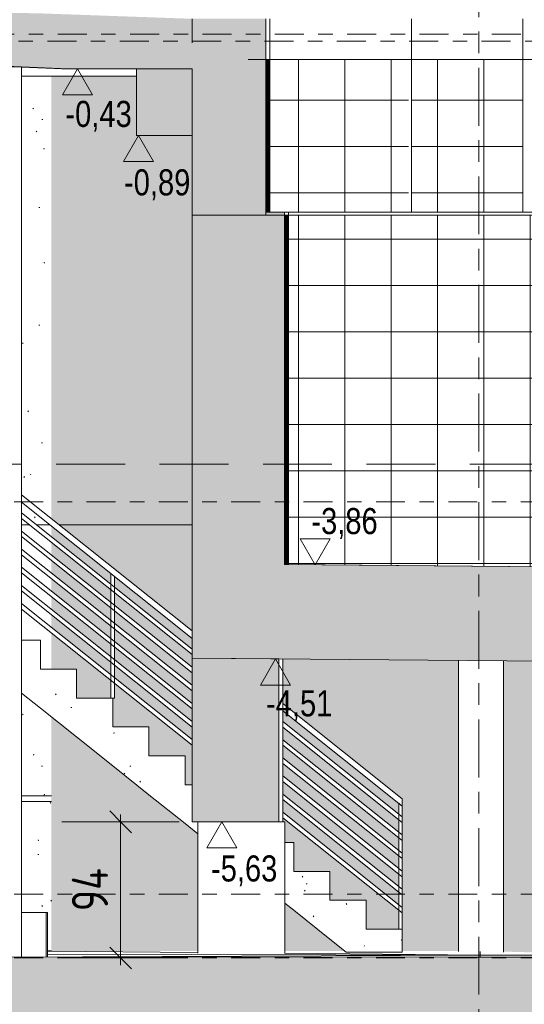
# Model space of a CAD drawing. Header units: metres. Extents: x -32 to 170, y -15 to 869.
# Tile 11 of 66: x -15.19 to -11.71, y -9.68 to -2.89. Entities that reach past the tile are written whole.
import ezdxf

# ---------------------------------------------------------------- set-up
doc = ezdxf.new("R2010")
doc.units = ezdxf.units.M
for name, pattern in [('_Ebene_', [0.4, 0.2, -0.1, 0, -0.1]), ('_Rasterlinie_', [0.75, 0.4, -0.1, 0.15, -0.1]), ('Abgebrochen', [0.714375, 0.47625, -0.238125])]:
    doc.linetypes.add(name, pattern=pattern)
for name, color, linetype, lineweight in [('A_Bem', 7, 'Continuous', 5), ('A_Bem-100', 7, 'Continuous', 5), ('A_Detailelemente', 7, 'Continuous', 9), ('A_Ebenen', 130, 'Continuous', 5), ('A_Fundamente', 7, 'Continuous', 5), ('A_Geländer', 7, 'Continuous', 5), ('A_Geländer_Pfosten', 7, 'Continuous', 5), ('A_Geschossdecken', 7, 'Continuous', 5), ('A_Geschossdecken_Schraffur', 7, 'Continuous', 5), ('A_Hoehenkoten', 124, 'Continuous', 5), ('A_Linien_Raumtrennung', 7, 'Continuous', 5), ('A_Raster', 128, 'Continuous', 5), ('A_Skelettbau_Tragwerk Stahlbeton', 142, 'Continuous', 5), ('A_Tragwerksstützen', 7, 'Continuous', 5), ('A_Treppe', 38, 'Continuous', 5), ('A_Wand', 244, 'Continuous', 5), ('A_Wand_Schraff', 1, 'Continuous', 5), ('A_Wände_Oberflächenschraffur', 244, 'Continuous', 5)]:
    doc.layers.add(name, color=color, linetype=linetype, lineweight=lineweight)
doc.styles.add('Arial', font='arial.ttf', dxfattribs={"width": 0.8, "height": 0.18})
doc.styles.add('ISOCPEUR_1', font='isocpeur.ttf', dxfattribs={"width": 0.8, "height": 0.25})
doc.dimstyles.new('BLB-Standard_2_5_Aussen_1', dxfattribs={"dimscale": 0.3048, "dimtxt": 0.248995, "dimasz": 0.492126, "dimexe": 1.32874, "dimexo": 0.0625, "dimgap": 0.032808, "dimtad": 1, "dimdec": 1, "dimlfac": 100, "dimrnd": 0.1, "dimdsep": 46, "dimtxsty": 'ISOCPEUR_1', "dimblk1": 'OBLIQUE', "dimblk2": 'OBLIQUE', "dimsah": 1, "dimcen": 0.09, "dimdle": 0.164042, "dimazin": 0, "dimtfac": 1, "dimtdec": 4, "dimtix": 1, "dimtmove": 0, "dimatfit": 3, "dimfxl": 1.32874, "dimfxlon": 1, "dimtvp": 1, "dimtolj": 1, "dimtzin": 0, "dimarcsym": 2})
pattern_1 = [(0, (-9.746, 18.958), (0.813, 0.203), [0.007, -0.603, 0.007, -0.603, -3.251]), (0, (-9.746, 18.958), (0.813, 0.203), [-1.219, 0.007, -1.212, 0.007, -0.603, -1.422]), (0, (-9.746, 18.958), (0.813, 0.203), [-3.048, 0.007, -0.4, 0.007, -1.009]), (120, (-9.441, 19.06), (-0.5823032, 0.6025787), [0.007, -0.603, 0.007, -0.603, -3.251]), (120, (-9.441, 19.06), (-0.5823032, 0.6025787), [-1.219, 0.007, -1.212, 0.007, -0.603, -1.422]), (120, (-9.441, 19.06), (-0.5823032, 0.6025787), [-3.048, 0.007, -0.4, 0.007, -1.009]), (240, (-9.34, 19.466), (-0.2306968, -0.8055787), [0.007, -0.603, 0.007, -0.603, -3.251]), (240, (-9.34, 19.466), (-0.2306968, -0.8055787), [-1.219, 0.007, -1.212, 0.007, -0.603, -1.422]), (240, (-9.34, 19.466), (-0.2306968, -0.8055787), [-3.048, 0.007, -0.4, 0.007, -1.009])]
pattern_2 = [(0, (-13.361, 18.958), (0, 0.32), []), (90, (-13.361, 18.958), (-0.001, 6e-20), [])]
pattern_3 = [(0, (-9.746, 18.958), (0, 0.32), []), (90, (-9.746, 18.958), (-0.32, 2e-17), [])]
pattern_4 = [(0, (-13.491, 18.958), (0, 0.32), []), (90, (-13.491, 18.958), (-0.001, 6e-20), [])]

# ---------------------------------------------------------------- blocks, each defined once
blk = doc.blocks.new('Geländer - 25mm 2-V11-A')
at = {"layer": 'A_Geländer_Pfosten', "color": 250, "lineweight": 9}
for p, q in [((-14.5608, -6.7116), (-14.5608, -6.7854)), ((-14.5605, -6.7118), (-14.5605, -6.7118)), ((-14.5358, -6.8054), (-14.5358, -6.7315)), ((-14.5608, -6.8238), (-14.5608, -6.9104)), ((-14.5358, -6.9304), (-14.5358, -6.8437)), ((-14.5608, -6.9488), (-14.5608, -7.0354)), ((-14.5358, -7.0554), (-14.5358, -6.9687)), ((-14.5608, -7.0738), (-14.5608, -7.1604)), ((-14.5358, -7.1804), (-14.5358, -7.0937)), ((-14.5608, -7.1988), (-14.5608, -7.2854)), ((-14.5358, -7.3054), (-14.5358, -7.2187)), ((-14.5608, -7.3238), (-14.5608, -7.4104)), ((-14.5358, -7.4304), (-14.5358, -7.3437)), ((-14.5608, -7.4488), (-14.5608, -7.5704)), ((-14.5358, -7.5704), (-14.5358, -7.4687))]:
    blk.add_line(p, q, dxfattribs=at)
blk = doc.blocks.new('Geländer - 25mm 2-8069816-A')
at = {"layer": 'A_Geländer_Pfosten', "color": 250, "lineweight": 9}
for p, q in [((-12.5733, -8.2969), (-12.5733, -8.3708)), ((-12.573, -8.2972), (-12.573, -8.2972)), ((-12.5483, -8.3907), (-12.5483, -8.3169)), ((-12.5733, -8.4091), (-12.5733, -8.4958)), ((-12.5483, -8.5157), (-12.5483, -8.4291)), ((-12.5733, -8.5341), (-12.5733, -8.6208)), ((-12.5483, -8.6407), (-12.5483, -8.5541)), ((-12.5733, -8.6591), (-12.5733, -8.7458)), ((-12.5483, -8.7657), (-12.5483, -8.6791)), ((-12.5733, -8.7841), (-12.5733, -8.8708)), ((-12.5483, -8.8907), (-12.5483, -8.8041)), ((-12.5733, -8.9091), (-12.5733, -8.9958)), ((-12.5483, -9.0157), (-12.5483, -8.9291)), ((-12.5733, -9.0341), (-12.5733, -9.1657)), ((-12.5483, -9.1657), (-12.5483, -9.0541))]:
    blk.add_line(p, q, dxfattribs=at)
blk = doc.blocks.new('Geländer - Geländer-8098136-A')
for name in ['Geländer - 25mm 2-V11-A', 'Geländer - 25mm 2-8069816-A']:
    blk.add_blockref(name, (0, 0))
blk = doc.blocks.new('Geländer - 25mm 2-V12-A')
at = {"layer": 'A_Geländer_Pfosten', "color": 250, "lineweight": 9}
for p, q in [((-12.5733, -9.1657), (-12.5733, -8.2969)), ((-12.5483, -8.3168), (-12.5483, -9.1657))]:
    blk.add_line(p, q, dxfattribs=at)
at = {"layer": 'A_Geländer_Pfosten', "color": 250, "lineweight": 9, "flags": 128}
for points in [[(-12.573, -8.2972), (-12.5705, -8.2991), (-12.5662, -8.3026), (-12.5608, -8.3069)], [(-12.5608, -8.3069), (-12.5553, -8.3112), (-12.551, -8.3147), (-12.5486, -8.3166), (-12.5483, -8.3168)]]:
    blk.add_lwpolyline(points, dxfattribs=at)
blk = doc.blocks.new('Geländer - 25mm 2-V13-A')
at = {"layer": 'A_Geländer_Pfosten', "color": 250, "lineweight": 9}
for p, q in [((-14.5608, -7.5704), (-14.5608, -6.7116)), ((-14.5358, -6.7315), (-14.5358, -7.5704)), ((-14.5358, -7.5704), (-14.5483, -7.5704))]:
    blk.add_line(p, q, dxfattribs=at)
at = {"layer": 'A_Geländer_Pfosten', "color": 250, "lineweight": 9, "flags": 128}
for points in [[(-14.5605, -6.7118), (-14.558, -6.7138), (-14.5537, -6.7172), (-14.5483, -6.7216)], [(-14.5483, -6.7216), (-14.5428, -6.7259), (-14.5385, -6.7294), (-14.5361, -6.7313), (-14.5358, -6.7315)]]:
    blk.add_lwpolyline(points, dxfattribs=at)
blk = doc.blocks.new('Geländer - Geländer-8098140-A')
at = {"layer": 'A_Geländer', "color": 250, "lineweight": 9}
for p, q in [((-14.001, -7.1069), (-15.1788, -6.1674)), ((-15.1788, -6.2186), (-14.001, -7.1581)), ((-14.001, -7.2319), (-15.1788, -6.2924)), ((-15.1788, -6.3308), (-14.001, -7.2703)), ((-14.001, -7.3569), (-15.1788, -6.4174)), ((-15.1788, -6.4558), (-14.001, -7.3953)), ((-14.001, -7.4819), (-15.1788, -6.5424)), ((-15.1788, -6.5808), (-14.001, -7.5203)), ((-14.001, -7.6069), (-15.1788, -6.6674)), ((-15.1788, -6.7058), (-14.001, -7.6453)), ((-14.001, -7.7319), (-15.1788, -6.7924)), ((-15.1788, -6.8308), (-14.001, -7.7703)), ((-14.001, -7.8569), (-15.1788, -6.9174)), ((-15.1788, -6.9558), (-14.001, -7.8953)), ((-12.5483, -8.2657), (-13.3725, -7.6082)), ((-13.3725, -7.6594), (-12.5483, -8.3169)), ((-12.5483, -8.3907), (-13.3725, -7.7332)), ((-13.3725, -7.7716), (-12.5483, -8.4291)), ((-12.5483, -8.5157), (-13.3725, -7.8582)), ((-13.3725, -7.8966), (-12.5483, -8.5541)), ((-12.5483, -8.6407), (-13.3725, -7.9832)), ((-13.3725, -8.0216), (-12.5483, -8.6791)), ((-12.5483, -8.7657), (-13.3725, -8.1082)), ((-13.3725, -8.1466), (-12.5483, -8.8041)), ((-12.5483, -8.8907), (-13.3725, -8.2332)), ((-13.3725, -8.2716), (-12.5483, -8.9291)), ((-12.5483, -9.0157), (-13.3727, -8.3581)), ((-13.3726, -8.3965), (-12.5483, -9.0541))]:
    blk.add_line(p, q, dxfattribs=at)
at = {"layer": 'A_Geländer', "color": 250, "lineweight": 9, "flags": 128}
for points in [[(-12.5483, -8.2657), (-12.5483, -8.2666), (-12.5483, -8.2691), (-12.5483, -8.2732), (-12.5483, -8.2785), (-12.5483, -8.2846), (-12.5483, -8.2913)], [(-12.5483, -8.2913), (-12.5483, -8.2979), (-12.5483, -8.3041), (-12.5483, -8.3094), (-12.5483, -8.3134), (-12.5483, -8.316), (-12.5483, -8.3169)], [(-12.5483, -8.3907), (-12.5483, -8.3913), (-12.5483, -8.3933), (-12.5483, -8.3963), (-12.5483, -8.4003), (-12.5483, -8.4049), (-12.5483, -8.4099)], [(-12.5483, -8.4099), (-12.5483, -8.4148), (-12.5483, -8.4195), (-12.5483, -8.4234), (-12.5483, -8.4265), (-12.5483, -8.4284), (-12.5483, -8.4291)], [(-12.5483, -8.5157), (-12.5483, -8.5163), (-12.5483, -8.5183), (-12.5483, -8.5213), (-12.5483, -8.5253), (-12.5483, -8.5299), (-12.5483, -8.5349)], [(-12.5483, -8.5349), (-12.5483, -8.5398), (-12.5483, -8.5445), (-12.5483, -8.5484), (-12.5483, -8.5515), (-12.5483, -8.5534), (-12.5483, -8.5541)], [(-12.5483, -8.6407), (-12.5483, -8.6413), (-12.5483, -8.6433), (-12.5483, -8.6463), (-12.5483, -8.6503), (-12.5483, -8.6549), (-12.5483, -8.6599)], [(-12.5483, -8.6599), (-12.5483, -8.6648), (-12.5483, -8.6695), (-12.5483, -8.6734), (-12.5483, -8.6765), (-12.5483, -8.6784), (-12.5483, -8.6791)], [(-12.5483, -8.7657), (-12.5483, -8.7663), (-12.5483, -8.7683), (-12.5483, -8.7713), (-12.5483, -8.7753), (-12.5483, -8.7799), (-12.5483, -8.7849)], [(-12.5483, -8.7849), (-12.5483, -8.7898), (-12.5483, -8.7945), (-12.5483, -8.7984), (-12.5483, -8.8015), (-12.5483, -8.8034), (-12.5483, -8.8041)], [(-12.5483, -8.8907), (-12.5483, -8.8913), (-12.5483, -8.8933), (-12.5483, -8.8963), (-12.5483, -8.9003), (-12.5483, -8.9049), (-12.5483, -8.9099)], [(-12.5483, -8.9099), (-12.5483, -8.9148), (-12.5483, -8.9195), (-12.5483, -8.9234), (-12.5483, -8.9265), (-12.5483, -8.9284), (-12.5483, -8.9291)], [(-12.5483, -9.0157), (-12.5483, -9.0163), (-12.5483, -9.0183), (-12.5483, -9.0213), (-12.5483, -9.0253), (-12.5483, -9.0299), (-12.5483, -9.0349)], [(-12.5483, -9.0349), (-12.5483, -9.0398), (-12.5483, -9.0445), (-12.5483, -9.0484), (-12.5483, -9.0515), (-12.5483, -9.0534), (-12.5483, -9.0541)]]:
    blk.add_lwpolyline(points, dxfattribs=at)
for name in ['Geländer - 25mm 2-V13-A', 'Geländer - 25mm 2-V12-A']:
    blk.add_blockref(name, (0, 0))
blk = doc.blocks.new('Fundamente 11 - Fundamente 1-8204827-A')
at = {"layer": 'A_Fundamente', "color": 250, "lineweight": 9}
for p, q in [((-17.0056, -9.0501), (-15.7788, -9.0501)), ((-17.0056, -9.3479), (-17.0056, -9.0501)), ((-15.1788, -9.0501), (-15.0095, -9.0501)), ((-15.0095, -9.0501), (-14.9998, -9.0501)), ((-15.0095, -9.357), (-15.0095, -9.0501)), ((-14.9998, -9.0501), (-14.9998, -9.3567))]:
    blk.add_line(p, q, dxfattribs=at)
blk = doc.blocks.new('Höhenkoten - leer-6237472-A')
at = {"layer": 'A_Hoehenkoten'}
for p, q in [((-22.0251, -3.4351), (-21.8172, -3.4351)), ((-21.9212, -3.6151), (-22.0251, -3.4351)), ((-21.9212, -3.6151), (-21.8172, -3.4351))]:
    blk.add_line(p, q, dxfattribs=at)
blk = doc.blocks.new('DIMBLOCK26-A')
at = {"layer": 'A_Bem-100', "lineweight": 9}
for p, q in [((-14.4945, -8.4251), (-14.5695, -8.3501)), ((-14.4945, -8.4251), (-14.4195, -8.5001)), ((-14.4945, -9.3651), (-14.5695, -9.2901)), ((-14.4945, -9.3651), (-14.4195, -9.4401))]:
    blk.add_line(p, q, dxfattribs=at)
at = {"layer": 'A_Bem-100'}
for p, q in [((-14.0895, -8.4251), (-14.8995, -8.4251)), ((-14.4945, -9.4151), (-14.4945, -8.3751)), ((-14.4945, -8.4251), (-14.0895, -8.4251)), ((-14.8995, -9.3651), (-14.0895, -9.3651)), ((-14.4945, -9.3651), (-14.8995, -9.3651))]:
    blk.add_line(p, q, dxfattribs=at)
at = {"layer": 'A_Bem-100', "color": 0, "insert": (-14.8311, -9.042), "char_height": 0.25, "width": 0.352554, "attachment_point": 1, "rotation": 90, "line_spacing_factor": 1.149209, "style": 'ISOCPEUR_1'}
blk.add_mtext('94', dxfattribs=at)
blk = doc.blocks.new('_Oblique')
at = {"color": 0, "linetype": 'ByBlock', "lineweight": -2}
blk.add_line((-0.5, -0.5), (0.5, 0.5), dxfattribs=at)

msp = doc.modelspace()

# ---------------------------------------------------------------- hatches: boundary and pattern name
at = {"layer": 'A_Detailelemente'}
msp.add_hatch(color=254, dxfattribs=at).paths.add_polyline_path([(-31.9882, -13.6518), (27.095, -13.6518), (27.095, -9.365), (18.3529, -9.365), (18.3529, -9.5651), (18.7029, -9.5651), (18.7029, -10.0651), (17.6784, -10.0651), (17.6784, -9.5651), (16.2438, -9.5651), (16.2438, -10.0651), (15.2438, -10.0651), (15.2438, -9.5651), (-19.2847, -9.5651), (-19.2847, -10.0651), (-20.287, -10.0651), (-20.287, -9.5651), (-19.937, -9.5651), (-19.937, -9.1251), (-21.7476, -9.1251), (-21.7476, -9.6251), (-22.7547, -9.6251), (-22.7547, -9.3651), (-31.9882, -9.3651), (-31.9882, -9.3995)], flags=0)
at = {"layer": 'A_Geschossdecken_Schraffur', "lineweight": 9}
h = msp.add_hatch(color=253, dxfattribs=at)
h.paths.add_polyline_path([(-14.001, -3.1601), (-14.001, -2.8801), (-15.0732, -2.842), (-16.0904, -2.8277), (-16.7893, -2.8049), (-19.0637, -2.715), (-19.5409, -2.6951), (-19.5409, -2.9751), (-18.5215, -3.0173), (-16.7558, -3.086), (-16.0904, -3.1077), (-15.0732, -3.122), (-14.2171, -3.1524)], flags=0)
h.paths.add_polyline_path([(12.048, -3.1601), (12.3428, -3.1477), (12.6654, -3.1431), (12.7064, -3.1406), (14.233, -3.0802), (14.3164, -3.0778), (15.5938, -3.0349), (15.5938, -2.7549), (14.0459, -2.8069), (12.6654, -2.8631), (12.3242, -2.8685), (12.048, -2.8801), (12.048, -3.0173)], flags=0)
for points in [[(-14.3851, -3.2251), (-13.6127, -3.2251), (-13.6127, -3.0451), (-14.001, -3.0451), (-14.001, -3.1601), (-15.0732, -3.122), (-16.0904, -3.1077), (-16.8712, -3.0817), (-19.0637, -2.995), (-19.5409, -2.9751), (-19.5409, -2.8825), (-19.7866, -2.8751), (-19.7866, -3.0551), (-16.7558, -3.1465), (-14.857, -3.2251), (-14.4479, -3.2251)], [(-13.361, -4.2351), (-13.361, -4.2151), (-13.491, -4.2151), (-13.491, -4.2351)], [(-6.5236, -7.3586), (-5.8022, -7.3018), (-5.8022, -6.6498), (-6.5236, -6.7066), (-14.001, -6.6433), (-14.001, -7.2953), (-7.805, -7.3477)], [(-19.2847, -9.5651), (18.3529, -9.5651), (18.3529, -9.3075), (18.3013, -9.3142), (18.2936, -9.3085), (17.8632, -9.3095), (15.6074, -9.3421), (15.5943, -9.3484), (10.28, -9.3573), (9.5547, -9.3554), (4.5891, -9.365), (-4.2929, -9.3653), (-8.1139, -9.3747), (-12.1267, -9.3602), (-16.5109, -9.3554), (-16.7558, -9.3515), (-19.937, -9.3051), (-19.937, -9.5651)]]:
    msp.add_hatch(color=253, dxfattribs=at).paths.add_polyline_path(points, flags=0)
h = msp.add_hatch(color=253, dxfattribs=at)
h.paths.add_polyline_path([(-13.491, -3.1601), (-13.491, -2.8801), (-14.001, -2.8801), (-14.001, -3.0451), (-13.6127, -3.0451), (-13.6127, -3.1601), (-13.5247, -3.1601)], flags=0)
h.paths.add_polyline_path([(11.538, -3.1601), (12.048, -3.1601), (12.048, -2.8801), (11.538, -2.8801), (11.538, -3.0173)], flags=0)
at = {"layer": 'A_Skelettbau_Tragwerk Stahlbeton'}
for points in [[(-14.3851, -3.6851), (-14.001, -3.6851), (-14.001, -3.2251), (-14.3851, -3.2251), (-14.3851, -3.4604)], [(-14.001, -8.4251), (-13.401, -8.4251), (-13.401, -7.3004), (-14.001, -7.2953), (-14.001, -8.3346)]]:
    msp.add_hatch(color=8, dxfattribs=at).paths.add_polyline_path(points, flags=0)
at = {"layer": 'A_Treppe'}
h = msp.add_hatch(dxfattribs=at)
h.set_pattern_fill('FP_1', style=0, pattern_type=2)
h.set_pattern_definition(pattern_1)
h.paths.add_polyline_path([(-14.7983, -7.839), (-14.7983, -7.371), (-15.0483, -7.371), (-15.0483, -7.6396), (-14.9094, -7.7503)], flags=0)
h = msp.add_hatch(dxfattribs=at)
h.set_pattern_fill('FP_1', style=0, pattern_type=2)
h.set_pattern_definition(pattern_1)
h.paths.add_polyline_path([(-14.2983, -8.2378), (-14.2983, -7.7698), (-14.5483, -7.7698), (-14.5483, -8.0384), (-14.4479, -8.1185)], flags=0)
h = msp.add_hatch(dxfattribs=at)
h.set_pattern_fill('FP_1', style=0, pattern_type=2)
h.set_pattern_definition(pattern_1)
h.paths.add_polyline_path([(-13.9599, -8.5077), (-13.9599, -8.4251), (-14.001, -8.4242), (-14.001, -8.1686), (-14.0483, -8.1686), (-14.0483, -8.4373), (-14.001, -8.4749)], flags=0)
h = msp.add_hatch(dxfattribs=at)
h.set_pattern_fill('FP_1', style=0, pattern_type=2)
h.set_pattern_definition(pattern_1)
h.paths.add_polyline_path([(-13.0483, -9.2349), (-13.0483, -8.7669), (-13.2983, -8.7669), (-13.2983, -9.0355), (-13.066, -9.2208)], flags=0)
h = msp.add_hatch(dxfattribs=at)
h.set_pattern_fill('FP_1', style=0, pattern_type=2)
h.set_pattern_definition(pattern_1)
h.paths.add_polyline_path([(-12.9352, -9.3251), (-12.7983, -9.3251), (-12.7983, -8.9663), (-13.0483, -8.9663), (-13.0483, -9.2349)], flags=0)
h = msp.add_hatch(dxfattribs=at)
h.set_pattern_fill('FP_1', style=0, pattern_type=2)
h.set_pattern_definition(pattern_1)
h.paths.add_polyline_path([(-12.6015, -9.3251), (-12.5483, -9.3251), (-12.5483, -9.1657), (-12.7983, -9.1657), (-12.7983, -9.3251)], flags=0)
at = {"layer": 'A_Wand_Schraff', "lineweight": 9}
for points in [[(-13.491, -4.2351), (-13.491, -3.1601), (-13.6127, -3.1601), (-13.6127, -3.2251), (-14.001, -3.2251), (-14.001, -4.2351), (-13.5247, -4.2351)], [(-13.361, -6.6487), (-13.361, -4.2351), (-14.001, -4.2351), (-14.001, -6.6433), (-13.5247, -6.6474)]]:
    msp.add_hatch(color=253, dxfattribs=at).paths.add_polyline_path(points, flags=0)
at = {"layer": 'A_Wände_Oberflächenschraffur'}
h = msp.add_hatch(dxfattribs=at)
h.set_pattern_fill('FP_1', style=0, pattern_type=2)
h.set_pattern_definition(pattern_1)
h.paths.add_polyline_path([(11.0528, -9.356), (11.8316, -9.3547), (11.8316, -7.9628), (11.048, -8.586), (11.048, -9.356), (11.0524, -9.356)], flags=0)
h.paths.add_polyline_path([(12.1316, -9.3542), (12.5329, -9.3535), (12.5329, -7.405), (12.1316, -7.7242), (12.1316, -9.3484)], flags=0)
h.paths.add_polyline_path([(-9.1485, -9.3487), (-8.7135, -9.3401), (-9.2671, -9.3401), (-9.2671, -9.3485)], flags=0)
h.paths.add_polyline_path([(-10.7471, -9.3467), (-10.7471, -7.3501), (-10.0849, -7.3501), (-10.0849, -7.3285), (-11.8496, -7.3135), (-11.8496, -9.321), (-10.9381, -9.3464), (-10.7552, -9.3467)], flags=0)
h.paths.add_polyline_path([(-4.4765, -9.3174), (-4.2184, -9.3167), (-4.2184, -7.8651), (-4.1646, -7.8651), (-4.1646, -6.8532), (-4.5892, -6.9754), (-5.4895, -7.2836), (-5.4899, -9.1651), (-4.4765, -9.1651), (-4.4765, -9.3171)], flags=0)
h.paths.add_polyline_path([(-13.3599, -9.3165), (-12.946, -9.3165), (-13.3599, -8.9863), (-13.3599, -9.2208)], flags=0)
h.paths.add_polyline_path([(-12.5483, -9.3165), (-12.1596, -9.3165), (-12.1596, -7.3109), (-13.3725, -7.3006), (-13.3725, -7.6082), (-12.5483, -8.2666), (-12.5483, -9.2208)], flags=0)
h.paths.add_polyline_path([(-13.9599, -9.3165), (-13.9599, -8.5077), (-14.9729, -7.6997), (-14.9729, -9.3165), (-14.4479, -9.3165)], flags=0)
h.paths.add_polyline_path([(-3.8184, -9.316), (-2.7826, -9.3137), (-2.7826, -9.2501), (-2.2171, -9.2501), (-2.2171, -6.2924), (-3.8546, -6.7639), (-3.8546, -7.8651), (-3.8184, -7.8651), (-3.8184, -9.2307)], flags=0)
h.paths.add_polyline_path([(3.3708, -9.3144), (3.3708, -5.6851), (3.8179, -5.6851), (3.8179, -4.719), (2.8466, -4.7313), (2.8464, -5.2751), (2.7465, -5.2751), (2.7465, -9.3129)], flags=0)
h.paths.add_polyline_path([(2.3465, -9.3119), (2.3465, -5.2751), (2.2423, -5.2751), (2.2423, -4.8823), (0.1504, -5.4877), (0.1504, -6.2351), (0.1816, -6.2351), (0.1816, -8.7551), (0.3302, -8.7551), (0.3302, -8.9051), (0.468, -8.9051), (0.468, -8.9151), (0.4719, -8.9151), (0.4719, -9.3071), (0.7845, -9.3081), (1.2461, -9.3092)], flags=0)
h.paths.add_polyline_path([(-1.6049, -9.3111), (-1.2763, -9.3104), (-1.2763, -8.9151), (-1.0303, -8.9151), (-1.0303, -8.9051), (-0.8311, -8.9051), (-0.8311, -8.7551), (-0.2184, -8.7551), (-0.2184, -6.2351), (-0.1696, -6.2351), (-0.1696, -5.5803), (-1.5099, -5.9683), (-1.5099, -6.7351), (-1.6049, -6.7351), (-1.6049, -9.3051)], flags=0)
h.paths.add_polyline_path([(7.7267, -9.3051), (7.728, -9.3051), (7.728, -5.6851), (7.8316, -5.6851), (7.8316, -5.2351), (7.8329, -5.2351), (7.8329, -4.6683), (7.1815, -4.6771), (7.1815, -5.2351), (6.5815, -5.2351), (6.5815, -4.6841), (4.1379, -4.715), (4.1379, -5.6851), (6.0453, -5.6851), (6.0453, -9.2951), (7.4809, -9.3036)], flags=0)
h.paths.add_polyline_path([(-12.6791, -9.1657), (-12.5733, -9.1657), (-12.5733, -9.0341), (-13.3725, -8.3966), (-13.3725, -8.4251), (-13.3599, -8.4251), (-13.3599, -8.5675), (-13.2983, -8.5675), (-13.2983, -8.7669), (-13.0483, -8.7669), (-13.0483, -8.9663), (-12.7983, -8.9663), (-12.7983, -9.1657)], flags=0)
h.paths.add_polyline_path([(-9.2671, -9.1651), (-8.2184, -9.1651), (-8.2184, -7.8451), (-8.1596, -7.8451), (-8.1596, -7.3447), (-9.4849, -7.3335), (-9.4849, -7.3501), (-9.2671, -7.3501), (-9.2671, -8.3346)], flags=0)
h.paths.add_polyline_path([(-6.5236, -9.1651), (-6.0899, -9.1651), (-6.0895, -7.3245), (-6.5238, -7.3586), (-7.8496, -7.3477), (-7.8496, -7.8451), (-7.8184, -7.8451), (-7.8184, -9.1651), (-6.5238, -9.1651)], flags=0)
h.paths.add_polyline_path([(-12.5732, -8.9958), (-12.5733, -8.9091), (-13.3725, -8.2716), (-13.3725, -8.3582), (-12.5733, -8.9957)], flags=0)
h.paths.add_polyline_path([(-12.5732, -8.8708), (-12.5733, -8.7841), (-13.3725, -8.1466), (-13.3725, -8.2332), (-12.5733, -8.8707)], flags=0)
h.paths.add_polyline_path([(-12.5731, -8.7459), (-12.5733, -8.6591), (-13.3725, -8.0216), (-13.3725, -8.1082), (-12.5733, -8.7457)], flags=0)
h.paths.add_polyline_path([(-12.5731, -8.6209), (-12.5733, -8.5341), (-13.3725, -7.8966), (-13.3725, -7.9832), (-12.5733, -8.6207)], flags=0)
h.paths.add_polyline_path([(-12.573, -8.4959), (-12.5733, -8.4091), (-13.3725, -7.7716), (-13.3725, -7.8582), (-12.5733, -8.4957)], flags=0)
h.paths.add_polyline_path([(-12.573, -8.371), (-12.5733, -8.2969), (-13.3725, -7.6594), (-13.3725, -7.7332), (-12.5733, -8.3707)], flags=0)
h.paths.add_polyline_path([(-14.001, -8.1686), (-14.001, -7.8953), (-14.5358, -7.4687), (-14.5361, -7.5704), (-14.5483, -7.5704), (-14.5483, -7.7698), (-14.2983, -7.7698), (-14.2983, -7.9692), (-14.0483, -7.9692), (-14.0483, -8.1686)], flags=0)
h.paths.add_polyline_path([(11.2593, -8.1522), (11.2593, -7.8116), (11.048, -7.9796), (11.048, -8.1522), (11.1702, -8.1522)], flags=0)
h.paths.add_polyline_path([(11.3218, -7.9533), (11.5218, -7.9533), (11.5218, -7.7545), (11.7718, -7.7545), (11.7718, -7.5557), (11.8316, -7.5557), (11.8316, -7.3564), (11.2842, -7.7918), (11.2843, -7.9533)], flags=0)
h.paths.add_polyline_path([(11.048, -7.9413), (11.2594, -7.7732), (11.2593, -7.6416), (11.048, -7.8096), (11.048, -7.8915)], flags=0)
h.paths.add_polyline_path([(-14.001, -7.8569), (-14.001, -7.7703), (-14.5358, -7.3437), (-14.5358, -7.4304), (-14.1017, -7.7766)], flags=0)
h.paths.add_polyline_path([(11.048, -7.7713), (11.2594, -7.6031), (11.2593, -7.4616), (11.048, -7.6296), (11.048, -7.6699)], flags=0)
h.paths.add_polyline_path([(11.2842, -7.7535), (11.8316, -7.3181), (11.8316, -7.1864), (11.2841, -7.6218), (11.2841, -7.6699)], flags=0)
h.paths.add_polyline_path([(-14.001, -7.7319), (-14.001, -7.6453), (-14.5359, -7.2186), (-14.5358, -7.3054), (-14.0787, -7.6699)], flags=0)
h.paths.add_polyline_path([(-14.001, -7.6069), (-14.001, -7.5203), (-14.5359, -7.0936), (-14.5358, -7.1804), (-14.1017, -7.5266)], flags=0)
h.paths.add_polyline_path([(11.048, -7.5913), (11.2595, -7.4231), (11.2593, -7.2816), (11.048, -7.4496)], flags=0)
h.paths.add_polyline_path([(11.2841, -7.5835), (11.8316, -7.1481), (11.8316, -7.0064), (11.2841, -7.4419), (11.2841, -7.4484)], flags=0)
h.paths.add_polyline_path([(-14.5908, -7.5704), (-14.5608, -7.5704), (-14.5613, -7.4484), (-14.9729, -7.12), (-14.9729, -7.371), (-14.7983, -7.371), (-14.7983, -7.5704), (-14.6786, -7.5704)], flags=0)
h.paths.add_polyline_path([(-14.001, -7.4819), (-14.001, -7.3953), (-14.536, -6.9686), (-14.5358, -7.0554), (-14.0431, -7.4484)], flags=0)
h.paths.add_polyline_path([(11.048, -7.4113), (11.2596, -7.2431), (11.2593, -7.1144), (11.048, -7.2824)], flags=0)
h.paths.add_polyline_path([(-14.5607, -7.4105), (-14.5608, -7.3238), (-14.9729, -6.995), (-14.9729, -7.0817), (-14.5608, -7.4104)], flags=0)
h.paths.add_polyline_path([(11.2841, -7.4036), (11.8316, -6.9681), (11.8316, -6.8264), (11.284, -7.2619)], flags=0)
h.paths.add_polyline_path([(-14.001, -7.3569), (-14.001, -7.2703), (-14.536, -6.8435), (-14.5358, -6.9304), (-14.0718, -7.3004)], flags=0)
h.paths.add_polyline_path([(12.2718, -7.3569), (12.2718, -7.158), (12.5218, -7.158), (12.5218, -6.9592), (12.5329, -6.9592), (12.5329, -6.7987), (12.1316, -7.1179), (12.1316, -7.3569)], flags=0)
h.paths.add_polyline_path([(-14.5607, -7.2855), (-14.5608, -7.1988), (-14.9729, -6.87), (-14.9729, -6.9567), (-14.5608, -7.2854)], flags=0)
h.paths.add_polyline_path([(-14.001, -7.2319), (-14.001, -7.1581), (-14.5361, -6.7313), (-14.5358, -6.8054), (-14.0074, -7.2268)], flags=0)
h.paths.add_polyline_path([(11.048, -7.2313), (11.8316, -6.6081), (11.8316, -4.6178), (8.1529, -4.6643), (8.1529, -5.6851), (11.048, -5.6851), (11.048, -7.2268)], flags=0)
h.paths.add_polyline_path([(11.284, -7.2236), (11.8316, -6.7881), (11.8316, -6.6592), (11.284, -7.0948)], flags=0)
h.paths.add_polyline_path([(-14.5606, -7.1605), (-14.5608, -7.0738), (-14.9729, -6.745), (-14.9729, -6.8317), (-14.5608, -7.1604)], flags=0)
h.paths.add_polyline_path([(-14.001, -7.1069), (-14.001, -3.6851), (-14.3851, -3.6851), (-14.3851, -3.2766), (-14.9729, -3.2762), (-14.9729, -6.3317), (-14.1017, -7.0266)], flags=0)
h.paths.add_polyline_path([(12.1316, -7.0795), (12.5329, -6.7603), (12.5329, -6.6287), (12.1316, -6.9479), (12.1316, -7.0052)], flags=0)
h.paths.add_polyline_path([(-14.5606, -7.0356), (-14.5608, -6.9488), (-14.9729, -6.62), (-14.9729, -6.7067), (-14.5608, -7.0354)], flags=0)
h.paths.add_polyline_path([(-14.5605, -6.9106), (-14.5608, -6.8238), (-14.9729, -6.495), (-14.9729, -6.5817), (-14.5608, -6.9104)], flags=0)
h.paths.add_polyline_path([(12.1316, -6.9095), (12.5329, -6.5903), (12.5329, -6.4487), (12.1316, -6.7679), (12.1316, -6.7837)], flags=0)
h.paths.add_polyline_path([(-14.5605, -6.7857), (-14.5608, -6.7116), (-14.9729, -6.3828), (-14.9729, -6.4567), (-14.5608, -6.7854)], flags=0)
h.paths.add_polyline_path([(12.1316, -6.7295), (12.5329, -6.4103), (12.5329, -6.2687), (12.1316, -6.5879)], flags=0)
h.paths.add_polyline_path([(-6.5236, -6.7066), (-6.5236, -6.7066), (-6.5236, -6.7066)], flags=0)
h.paths.add_polyline_path([(12.1316, -6.5495), (12.5329, -6.2303), (12.5329, -6.1014), (12.1316, -6.4206)], flags=0)
h.paths.add_polyline_path([(12.1316, -6.3695), (12.5329, -6.0503), (12.5329, -3.1462), (12.5229, -3.1466), (12.5229, -3.2951), (12.4179, -3.2951), (12.4179, -3.6851), (12.048, -3.6851), (12.0481, -4.6151), (12.1316, -4.6151), (12.1316, -6.3406)], flags=0)
h = msp.add_hatch(dxfattribs=at)
h.set_pattern_fill('FP_14', color=133, style=0, pattern_type=2)
h.set_pattern_definition(pattern_4)
h.paths.add_polyline_path([(-13.4635, -4.2151), (-13.4635, -3.1601), (-13.491, -3.1601), (-13.491, -4.2151)], flags=0)
h = msp.add_hatch(dxfattribs=at)
h.set_pattern_fill('FP_14', color=133, style=0, pattern_type=2)
h.set_pattern_definition(pattern_4)
h.paths.add_polyline_path([(-13.4635, -4.2151), (-13.4635, -3.1601), (-13.491, -3.1601), (-13.491, -4.2151)], flags=0)
h = msp.add_hatch(dxfattribs=at)
h.set_pattern_fill('FP_13', color=133, style=0, pattern_type=2)
h.set_pattern_definition(pattern_3)
h.paths.add_polyline_path([(-13.361, -4.2151), (-12.5052, -4.2151), (-12.5052, -3.1601), (-13.4635, -3.1601), (-13.4635, -4.2151), (-13.3889, -4.2151)], flags=0)
h = msp.add_hatch(dxfattribs=at)
h.set_pattern_fill('FP_13', color=133, style=0, pattern_type=2)
h.set_pattern_definition(pattern_3)
h.paths.add_polyline_path([(-13.361, -4.2151), (-12.5052, -4.2151), (-12.5052, -3.1601), (-13.4635, -3.1601), (-13.4635, -4.2151), (-13.3889, -4.2151)], flags=0)
h = msp.add_hatch(dxfattribs=at)
h.set_pattern_fill('FP_13', color=133, style=0, pattern_type=2)
h.set_pattern_definition(pattern_3)
h.paths.add_polyline_path([(-11.7154, -4.2151), (-11.7154, -3.1601), (-12.4852, -3.1601), (-12.4852, -4.2151)], flags=0)
h = msp.add_hatch(dxfattribs=at)
h.set_pattern_fill('FP_13', color=133, style=0, pattern_type=2)
h.set_pattern_definition(pattern_3)
h.paths.add_polyline_path([(-11.7154, -4.2151), (-11.7154, -3.1601), (-12.4852, -3.1601), (-12.4852, -4.2151)], flags=0)
h = msp.add_hatch(dxfattribs=at)
h.set_pattern_fill('FP_1', style=0, pattern_type=2)
h.set_pattern_definition(pattern_1)
h.paths.add_polyline_path([(-16.5521, -8.2851), (-15.7788, -8.2851), (-15.7788, -7.0569), (-16.5082, -6.4751), (-16.5521, -6.4751), (-16.5521, -6.6425)], flags=0)
h.paths.add_polyline_path([(-14.9729, -8.2851), (-14.9729, -7.6997), (-15.1788, -7.5355), (-15.1788, -8.2851), (-15.0483, -8.2851)], flags=0)
h.paths.add_polyline_path([(-14.9729, -7.371), (-14.9729, -7.12), (-15.1788, -6.9558), (-15.1788, -7.1716), (-15.0483, -7.1716), (-15.0483, -7.371)], flags=0)
h.paths.add_polyline_path([(-14.9729, -7.0817), (-14.9729, -6.995), (-15.1788, -6.8308), (-15.1788, -6.9174), (-15.0248, -7.0403)], flags=0)
h.paths.add_polyline_path([(-14.9729, -6.9567), (-14.9729, -6.87), (-15.1788, -6.7058), (-15.1788, -6.7924), (-15.0248, -6.9153)], flags=0)
h.paths.add_polyline_path([(-14.9729, -6.8317), (-14.9729, -6.745), (-15.1788, -6.5808), (-15.1788, -6.6674), (-15.0248, -6.7903)], flags=0)
h.paths.add_polyline_path([(-15.7788, -6.7727), (-15.7788, -6.4772), (-16.5358, -5.8734), (-16.5361, -5.9751), (-16.5483, -5.9751), (-16.5483, -6.1745), (-16.2983, -6.1745), (-16.2983, -6.3739), (-16.0483, -6.3739), (-16.0483, -6.5733), (-15.7983, -6.5733), (-15.7983, -6.7727)], flags=0)
h.paths.add_polyline_path([(-14.9729, -6.7067), (-14.9729, -6.62), (-15.1788, -6.4558), (-15.1788, -6.5424), (-15.0248, -6.6653)], flags=0)
h.paths.add_polyline_path([(-14.9729, -6.5817), (-14.9729, -6.495), (-15.1788, -6.3308), (-15.1788, -6.4174), (-14.9974, -6.5621)], flags=0)
h.paths.add_polyline_path([(-14.9729, -6.4567), (-14.9729, -6.3828), (-15.1788, -6.2186), (-15.1788, -6.2924), (-15.0248, -6.4153)], flags=0)
h.paths.add_polyline_path([(-15.7788, -6.4388), (-15.7788, -6.3522), (-16.5358, -5.7484), (-16.5358, -5.8351), (-15.8326, -6.3959)], flags=0)
h.paths.add_polyline_path([(-14.9729, -6.3317), (-14.9729, -3.2762), (-15.1788, -3.276), (-15.1788, -6.1674), (-15.0248, -6.2903)], flags=0)
h.paths.add_polyline_path([(-15.7788, -6.3138), (-15.7788, -6.2272), (-16.5359, -5.6233), (-16.5358, -5.7101), (-15.8326, -6.2709)], flags=0)
h.paths.add_polyline_path([(-15.7788, -6.1888), (-15.7788, -6.1022), (-16.5359, -5.4983), (-16.5358, -5.5851), (-15.8326, -6.1459)], flags=0)
h.paths.add_polyline_path([(-15.7788, -6.0638), (-15.7788, -5.9772), (-16.536, -5.3733), (-16.5358, -5.4601), (-15.8326, -6.0209)], flags=0)
h.paths.add_polyline_path([(-15.7788, -5.9388), (-15.7788, -5.8522), (-16.536, -5.2482), (-16.5358, -5.3351), (-15.8307, -5.8975)], flags=0)
h.paths.add_polyline_path([(-15.7788, -5.8138), (-15.7788, -5.74), (-16.5361, -5.136), (-16.5358, -5.2101), (-15.8326, -5.7709)], flags=0)
h.paths.add_polyline_path([(-15.7788, -5.6888), (-15.7788, -3.2756), (-16.5521, -3.2751), (-16.5518, -5.0751), (-16.5474, -5.0758), (-15.795, -5.6759)], flags=0)
h = msp.add_hatch(dxfattribs=at)
h.set_pattern_fill('FP_12', color=133, style=0, pattern_type=2)
h.set_pattern_definition(pattern_2)
h.paths.add_polyline_path([(-13.3338, -6.6488), (-13.3338, -4.2351), (-13.361, -4.2351), (-13.361, -6.6487), (-13.3355, -6.6487)], flags=0)
h = msp.add_hatch(dxfattribs=at)
h.set_pattern_fill('FP_12', color=133, style=0, pattern_type=2)
h.set_pattern_definition(pattern_2)
h.paths.add_polyline_path([(-13.3338, -6.6488), (-13.3338, -4.2351), (-13.361, -4.2351), (-13.361, -6.6487), (-13.3355, -6.6487)], flags=0)
h = msp.add_hatch(dxfattribs=at)
h.set_pattern_fill('FP_13', color=133, style=0, pattern_type=2)
h.set_pattern_definition(pattern_3)
h.paths.add_polyline_path([(-6.5238, -6.7066), (-5.6442, -6.6366), (-4.5882, -6.2748), (-1.5099, -5.3882), (2.4726, -4.2351), (-13.3338, -4.2351), (-13.3338, -6.6488), (-7.805, -6.6957)], flags=0)
h = msp.add_hatch(dxfattribs=at)
h.set_pattern_fill('FP_13', color=133, style=0, pattern_type=2)
h.set_pattern_definition(pattern_3)
h.paths.add_polyline_path([(-6.5238, -6.7066), (-5.6442, -6.6366), (-4.5882, -6.2748), (-1.5099, -5.3882), (2.4726, -4.2351), (-13.3338, -4.2351), (-13.3338, -6.6488), (-7.805, -6.6957)], flags=0)
h = msp.add_hatch(dxfattribs=at)
h.set_pattern_fill('FP_1', style=0, pattern_type=2)
h.set_pattern_definition(pattern_1)
h.paths.add_polyline_path([(-14.9998, -9.3165), (-14.9729, -9.3165), (-14.9729, -8.2851), (-15.1788, -8.2851), (-15.1788, -9.0501), (-14.9998, -9.0501), (-14.9998, -9.2208)], flags=0)
h.paths.add_polyline_path([(-16.2942, -9.0501), (-15.7788, -9.0501), (-15.7788, -8.2851), (-16.5521, -8.2851), (-16.5521, -9.0501)], flags=0)

# ---------------------------------------------------------------- linework, layer by layer
at = {"layer": 'A_Ebenen', "color": 170, "linetype": '_Ebene_', "lineweight": 9}
for p, q in [((-24.9286, -2.9851), (21.9701, -2.9851)), ((20.7001, -3.0351), (-23.6586, -3.0351)), ((21.9701, -6.2151), (-24.9286, -6.2151)), ((21.9701, -8.9251), (-24.9286, -8.9251)), ((21.9701, -9.3651), (-24.9286, -9.3651))]:
    msp.add_line(p, q, dxfattribs=at)
at = {"layer": 'A_Ebenen', "color": 31, "linetype": 'Abgebrochen'}
msp.add_line((21.9701, -5.9551), (-24.9286, -5.9551), dxfattribs=at)
at = {"layer": 'A_Geschossdecken', "color": 250, "lineweight": 9}
for p, q in [((-14.001, -2.8801), (-14.001, -3.0451)), ((-13.491, -3.1601), (-13.491, -2.8801)), ((-13.4635, -3.1601), (-13.4635, -2.8801)), ((-12.4852, -2.8801), (-12.4852, -3.1601)), ((-11.7154, -2.8801), (-11.7154, -3.1601)), ((-11.7152, -3.1601), (-11.7152, -2.8801)), ((-15.7617, -3.1874), (-14.857, -3.2251)), ((-13.6127, -3.1601), (-12.5052, -3.1601)), ((-12.4852, -3.1601), (0.2563, -3.1601)), ((-14.9002, -3.2251), (-15.1788, -3.2133)), ((-14.9002, -3.2251), (-14.001, -3.2251)), ((-13.491, -4.2151), (-13.491, -4.2351)), ((-13.491, -4.2151), (2.544, -4.2151)), ((-13.361, -4.2351), (-13.361, -4.2151)), ((-13.3338, -4.2151), (-13.3338, -4.2351)), ((2.4726, -4.2351), (-13.491, -4.2351)), ((-14.001, -6.6433), (-14.001, -7.2953)), ((-7.805, -6.6957), (-13.361, -6.6487)), ((-6.5236, -6.7066), (-13.3355, -6.6487)), ((-14.001, -7.2953), (-7.805, -7.3477)), ((-12.1267, -9.3602), (-16.5109, -9.3554)), ((-14.9998, -9.3171), (-13.9599, -9.3268)), ((-14.9998, -9.3385), (-12.0109, -9.3451)), ((-14.7572, -9.3573), (-12.0109, -9.3451)), ((-13.3599, -9.3325), (-12.0109, -9.3451)), ((-12.0109, -9.3601), (-12.1267, -9.3602)), ((-12.0109, -9.3601), (-12.0109, -9.3198)), ((-9.9799, -9.3476), (-12.0109, -9.3451)), ((-9.9799, -9.355), (-12.0109, -9.3601)), ((-12.0109, -9.3601), (-8.2184, -9.3554)), ((-8.1139, -9.3747), (-12.0109, -9.3601))]:
    msp.add_line(p, q, dxfattribs=at)
at = {"layer": 'A_Linien_Raumtrennung', "color": 250, "lineweight": 9}
for p, q in [((-15.1788, -6.3751), (-15.1233, -6.3751)), ((-15.0752, -6.3751), (-14.9826, -6.3751)), ((-14.9185, -6.3751), (-14.001, -6.3751))]:
    msp.add_line(p, q, dxfattribs=at)
at = {"layer": 'A_Raster', "linetype": '_Rasterlinie_', "lineweight": 9}
msp.add_line((-12.0184, -14.8682), (-12.0184, 14.615), dxfattribs=at)
at = {"layer": 'A_Skelettbau_Tragwerk Stahlbeton', "color": 250, "lineweight": 9}
for p, q in [((-14.9002, -3.2251), (-14.9026, -3.2251)), ((-14.3851, -3.2251), (-14.3851, -3.6851)), ((-14.001, -3.2251), (-14.3851, -3.2251)), ((-14.001, -3.6851), (-14.001, -3.2251)), ((-15.1788, -3.276), (-14.3851, -3.2766)), ((-14.3851, -3.6851), (-14.001, -3.6851)), ((-14.001, -7.2953), (-14.001, -8.4251)), ((-13.401, -7.3004), (-14.001, -7.2953)), ((-13.401, -8.4251), (-13.401, -7.3004)), ((-13.3725, -7.3006), (-13.3725, -8.4251)), ((-14.001, -8.4251), (-13.401, -8.4251)), ((-13.3725, -8.4251), (-13.401, -8.4251))]:
    msp.add_line(p, q, dxfattribs=at)
at = {"layer": 'A_Tragwerksstützen', "color": 250, "lineweight": 9}
for p, q in [((-15.7788, -3.2122), (-15.1788, -3.2122)), ((-15.1788, -9.3568), (-15.1788, -3.2122)), ((-12.1596, -7.3109), (-12.1596, -9.3198)), ((-11.8496, -9.3243), (-11.8496, -7.3135)), ((-13.9599, -8.4251), (-13.9599, -9.3317)), ((-13.3733, -8.4251), (-13.3599, -8.4251)), ((-13.3599, -9.3331), (-13.3599, -8.4251))]:
    msp.add_line(p, q, dxfattribs=at)
at = {"layer": 'A_Treppe', "color": 250, "lineweight": 9}
for p, q in [((-15.1788, -7.1716), (-15.0483, -7.1716)), ((-15.0483, -7.371), (-15.0483, -7.1716)), ((-15.0483, -7.371), (-14.7983, -7.371)), ((-14.7983, -7.5704), (-14.7983, -7.371)), ((-15.0483, -7.6396), (-15.1788, -7.5355)), ((-14.7983, -7.5704), (-14.5483, -7.5704)), ((-14.5483, -7.7698), (-14.5483, -7.5704)), ((-14.7983, -7.839), (-15.0483, -7.6396)), ((-14.5483, -7.7698), (-14.2983, -7.7698)), ((-14.2983, -7.9692), (-14.2983, -7.7698)), ((-14.5483, -8.0384), (-14.7983, -7.839)), ((-14.2983, -7.9692), (-14.0483, -7.9692)), ((-14.0483, -8.1686), (-14.0483, -7.9692)), ((-14.2983, -8.2378), (-14.5483, -8.0384)), ((-14.0483, -8.1686), (-14.001, -8.1686)), ((-14.0483, -8.4373), (-14.2983, -8.2378)), ((-13.9599, -8.5077), (-14.0483, -8.4373)), ((-13.3599, -8.5675), (-13.2983, -8.5675)), ((-13.2983, -8.7669), (-13.2983, -8.5675)), ((-13.2983, -8.7669), (-13.0483, -8.7669)), ((-13.0483, -8.9663), (-13.0483, -8.7669)), ((-13.0483, -8.9663), (-12.7983, -8.9663)), ((-12.7983, -9.1657), (-12.7983, -8.9663)), ((-13.3599, -8.9863), (-13.2983, -9.0355)), ((-13.2983, -9.0355), (-13.0483, -9.2349)), ((-12.7983, -9.1657), (-12.5483, -9.1657)), ((-12.5483, -9.3251), (-12.5483, -9.1657)), ((-13.0483, -9.2349), (-12.9352, -9.3251)), ((-12.9352, -9.3251), (-12.7983, -9.3251)), ((-12.7983, -9.3251), (-12.5483, -9.3251))]:
    msp.add_line(p, q, dxfattribs=at)
at = {"layer": 'A_Wand', "color": 250, "lineweight": 9}
for p, q in [((-13.491, -4.2151), (-13.491, -3.1601)), ((-13.4635, -4.2151), (-13.4635, -3.1601)), ((-12.4852, -3.1601), (-12.5052, -3.1601)), ((-12.4852, -3.1601), (-12.4852, -4.2151)), ((-11.7154, -4.2151), (-11.7154, -3.1601)), ((-11.7152, -4.2151), (-11.7152, -3.1601)), ((-14.001, -3.2251), (-14.001, -6.6433)), ((-14.001, -4.2351), (-13.491, -4.2351)), ((-13.361, -6.6487), (-13.361, -4.2351)), ((-13.3338, -4.2351), (-13.3338, -6.6488)), ((-13.361, -6.6487), (-13.3355, -6.6487)), ((-14.9729, -8.2451), (-15.1788, -8.2451)), ((-15.1788, -8.2851), (-14.9729, -8.2851)), ((-14.9998, -9.3165), (-14.9729, -9.3165))]:
    msp.add_line(p, q, dxfattribs=at)

# ---------------------------------------------------------------- block references
at = {"layer": 'A_Fundamente', "color": 250, "lineweight": 9}
msp.add_blockref('Fundamente 11 - Fundamente 1-8204827-A', (0, 0), dxfattribs=at)
at = {"layer": 'A_Geländer', "color": 250, "lineweight": 9}
for name in ['Geländer - Geländer-8098140-A', 'Geländer - Geländer-8098136-A']:
    msp.add_blockref(name, (0, 0), dxfattribs=at)
at = {"layer": 'A_Hoehenkoten', "extrusion": (0, 0, -1), "rotation": 180}
for p in [(-7.1292, -6.8402), (-7.5509, -7.3002), (-8.4962, -10.9153), (-8.1265, -12.0402)]:
    msp.add_blockref('Höhenkoten - leer-6237472-A', p, dxfattribs=at)
at = {"layer": 'A_Hoehenkoten'}
msp.add_blockref('Höhenkoten - leer-6237472-A', (8.7706, -3.0352), dxfattribs=at)

# ---------------------------------------------------------------- texts
at = {"layer": 'A_Hoehenkoten', "char_height": 0.18, "width": 0.542095, "attachment_point": 1, "line_spacing_factor": 0.941778, "style": 'Arial'}
for s, insert in [('-0,43', (-14.8758, -3.4468)), ('-0,89', (-14.4709, -3.9193)), ('-3,86', (-13.1765, -6.2582)), ('-4,51', (-13.4897, -7.5169)), ('-5,63', (-13.87, -8.6569))]:
    msp.add_mtext(s, dxfattribs=dict(at, insert=insert))

# ---------------------------------------------------------------- dimensions: what is measured, and where the dimension line sits
at = {"layer": 'A_Bem'}
dim = msp.add_linear_dim(base=(-14.4945, -8.4251), p1=(-14.8995, -9.3651), p2=(-14.0895, -8.4251), angle=90, dimstyle='BLB-Standard_2_5_Aussen_1', override={"dimpost": '<>', "dimfxl": 1.240846}, dxfattribs=at)
dim.commit()
dim.dimension.update_dxf_attribs({"geometry": 'DIMBLOCK26-A', "text_midpoint": (-14.6295, -8.8951)})

doc.saveas('drawing.dxf')
